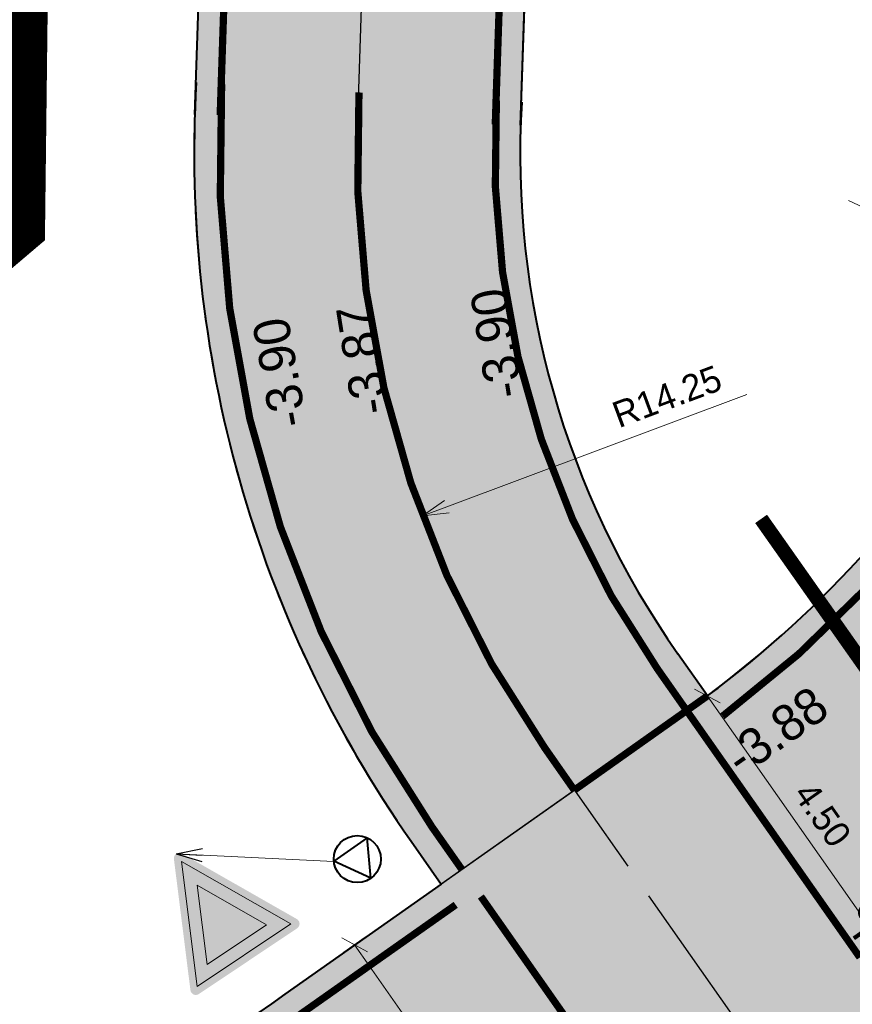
# Model space of a CAD drawing. Header units: metres. Extents: x 148316 to 148653, y 486436 to 486744.
# Tile 16 of 110: x 148400 to 148411, y 486568 to 486581. Entities that reach past the tile are written whole.
import ezdxf

# ---------------------------------------------------------------- set-up
doc = ezdxf.new("R2010")
doc.units = ezdxf.units.M
doc.header["$MEASUREMENT"] = 0
for name, pattern in [('1-1 (0.10)', [2, 1, -1]), ('assen', [2.5, 2, -0.5]), ('DASHED2', [0.375, 0.25, -0.125])]:
    doc.linetypes.add(name, pattern=pattern)
doc.layers.get('Defpoints').update_dxf_attribs({"color": 253, "lineweight": 13})
for name, color, linetype, lineweight in [('BWR-alg-assenplan', 92, 'assen', 30), ('BWR-nieuw-belijning-1-1 streep dik 100', 51, '1-1 (0.10)', 0), ('BWR-nieuw-belijning-haaietanden-050-050', 51, 'Continuous', 0), ('BWR-nieuw-belijning-kantstreep dik 100', 51, 'Continuous', 0), ('BWR-nieuw-straatmeubilair', 7, 'Continuous', 40), ('N-WE-KL-TRACE_MANTELBUIS-G', 5, 'DASHED2', 30), ('N-WE-VH-KANTVERHARDING-VARIANT 2', 30, 'Continuous', 0), ('N-WE-VW-VERKEERSTEKEN_BORD_B-S-100', 7, 'Continuous', 30), ('WVB-alg-werkgrens', 6, 'Continuous', 53), ('WVB-dim-terr-maatvoering 018', 7, 'Continuous', 13), ('WVB-pen-dik 035', 1, 'Continuous', 40), ('WVB-raster-20%', 254, 'Continuous', 30), ('WVB-tekst-dik 025', 1, 'Continuous', 30)]:
    doc.layers.add(name, color=color, linetype=linetype, lineweight=lineweight)
doc.layers.add('BWR-alg-raster boundary', color=151, linetype='Continuous', lineweight=13, plot=False)
doc.styles.add('1 200   0.18', font='WORKING.shx', dxfattribs={"height": 0.36})
doc.styles.add('1 200   0.25', font='WORKING.shx', dxfattribs={"height": 0.5})
doc.dimstyles.new('Note 1 200', dxfattribs={"dimtxt": 0.36, "dimasz": 0.36, "dimexe": 0.18, "dimexo": 0.0625, "dimgap": 0.18, "dimtad": 1, "dimzin": 0, "dimdsep": 46, "dimtxsty": '1 200   0.18', "dimblk": 'TerminatorOpen_0.5', "dimcen": 0, "dimclrd": 256, "dimclre": 256, "dimclrt": 1, "dimazin": 0, "dimtfac": 1, "dimtdec": 0, "dimtmove": 1, "dimatfit": 1, "dimldrblk": 'TerminatorOpen_0.5', "dimfxl": 0.18, "dimfxlon": 1, "dimfrac": 2, "dimtolj": 1, "dimtzin": 0, "dimlwd": -1, "dimlwe": -1, "dimarcsym": 0})
doc.dimstyles.new('TER 1 200', dxfattribs={"dimtxt": 0.36, "dimasz": 0.36, "dimexe": 0.18, "dimexo": 0.0625, "dimgap": 0.18, "dimtad": 1, "dimzin": 0, "dimdsep": 46, "dimtxsty": '1 200   0.18', "dimblk": 'TerminatorOpen_0.5', "dimcen": 0, "dimse1": 1, "dimse2": 1, "dimclrd": 256, "dimclre": 256, "dimclrt": 7, "dimazin": 0, "dimtfac": 1, "dimtdec": 0, "dimtmove": 1, "dimatfit": 1, "dimldrblk": 'TerminatorOpen_0.5', "dimfxl": 0.18, "dimfxlon": 1, "dimfrac": 2, "dimtolj": 1, "dimtzin": 0, "dimlwd": -1, "dimlwe": -1, "dimarcsym": 0})

# ---------------------------------------------------------------- blocks, each defined once
blk = doc.blocks.new('N-SVW-VERKEERSTEKEN_BORD_B06-SO')
at = {"linetype": 'Continuous', "true_color": 0xff0000}
for points in [[(-35.33, 31.3), (-2.68, -33.99, 0.284079), (0, -35.65), (0, -33.65, -0.284079), (-0.89, -33.09), (-33.54, 32.2, -0.557537), (-32.65, 33.65), (0, 33.65), (0, 35.65), (-32.65, 35.65, 0.557537)], [(0, -30.41), (-31.03, 31.65), (0, 31.65), (0, 24.65), (-19.7, 24.65), (0, -14.76)], [(0, -30.41), (0, -14.76), (19.7, 24.65), (0, 24.65), (0, 31.65), (31.03, 31.65)]]:
    blk.add_hatch(color=1, dxfattribs=at).paths.add_polyline_path(points)
at = {"linetype": 'Continuous'}
for points in [[(-0.89, -33.09, 0.284079), (0, -33.65), (0, -30.41), (-31.03, 31.65), (0, 31.65), (0, 33.65), (-32.65, 33.65, 0.557537), (-33.54, 32.2)], [(0, -30.41), (0, -33.65, 0.284079), (0.89, -33.09), (33.54, 32.2, 0.557537), (32.65, 33.65), (0, 33.65), (0, 31.65), (31.03, 31.65)], [(0, -14.76), (-19.7, 24.65), (19.7, 24.65)]]:
    blk.add_hatch(color=7, dxfattribs=at).paths.add_polyline_path(points)
at = {"linetype": 'Continuous', "true_color": 0xff0000, "extrusion": (0, 0, -1)}
blk.add_hatch(color=1, dxfattribs=at).paths.add_polyline_path([(0, 33.65), (-32.65, 33.65, 0.557537), (-33.54, 32.2), (-0.89, -33.09, 0.284079), (0, -33.65), (0, -35.65, -0.284079), (-2.68, -33.99), (-35.33, 31.3, -0.557537), (-32.65, 35.65), (0, 35.65)])
at = {"color": 7, "lineweight": 0}
for points in [[(-31.03, 31.65), (0, -30.41), (31.03, 31.65)], [(-19.7, 24.65), (0, -14.76), (19.7, 24.65)]]:
    blk.add_3dface(points, dxfattribs=at)
blk = doc.blocks.new('TerminatorOpen_0.5')
at = {"color": 0, "linetype": 'ByBlock', "lineweight": -2}
for q in [(-1, 0.25), (-1, 0), (-1, -0.25)]:
    blk.add_line((0, 0), q, dxfattribs=at)
blk = doc.blocks.new('*D24')
at = {"layer": 'Defpoints', "color": 0, "lineweight": 40, "transparency": 16777216}
for p in [(148400.15, 486584.188), (148413.693, 486577.741)]:
    blk.add_point(p, dxfattribs=at)
at = {"layer": 'WVB-dim-terr-maatvoering 018', "transparency": 16777216}
blk.add_line((148411.059, 486578.995), (148413.368, 486577.895), dxfattribs=at)
at = {"layer": 'WVB-dim-terr-maatvoering 018', "transparency": 16777216, "xscale": 0.36, "yscale": 0.36, "zscale": 0.36, "rotation": 334.5435099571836}
blk.add_blockref('TerminatorOpen_0.5', (148413.693, 486577.741), dxfattribs=at)
at = {"layer": 'WVB-dim-terr-maatvoering 018', "color": 7, "transparency": 16777216, "insert": (148412.143, 486578.877), "char_height": 0.36, "attachment_point": 5, "rotation": 334.5435, "style": '1 200   0.18'}
blk.add_mtext('\\A1;\\C7;R15.00', dxfattribs=at)
blk = doc.blocks.new('*D25')
at = {"layer": 'Defpoints', "color": 0, "lineweight": 40, "transparency": 16777216}
for p in [(148418.525, 486579.633), (148405.177, 486574.643)]:
    blk.add_point(p, dxfattribs=at)
at = {"layer": 'WVB-dim-terr-maatvoering 018', "transparency": 16777216}
blk.add_line((148409.653, 486576.316), (148405.514, 486574.769), dxfattribs=at)
at = {"layer": 'WVB-dim-terr-maatvoering 018', "transparency": 16777216, "xscale": 0.36, "yscale": 0.36, "zscale": 0.36, "rotation": 200.4977713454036}
blk.add_blockref('TerminatorOpen_0.5', (148405.177, 486574.643), dxfattribs=at)
at = {"layer": 'WVB-dim-terr-maatvoering 018', "color": 7, "transparency": 16777216, "insert": (148408.553, 486576.289), "char_height": 0.36, "attachment_point": 5, "rotation": 20.4978, "style": '1 200   0.18'}
blk.add_mtext('\\A1;\\C7;R14.25', dxfattribs=at)
blk = doc.blocks.new('_Oblique_0.5')
at = {"color": 0, "linetype": 'ByBlock', "lineweight": -2}
for p, q in [((0, 0), (-1, 0)), ((0.5, 0.25), (-0.5, -0.25))]:
    blk.add_line(p, q, dxfattribs=at)
blk = doc.blocks.new('*D49')
at = {"layer": 'Defpoints', "color": 0, "lineweight": 40, "transparency": 16777216}
for p in [(148405.434, 486569.563), (148406.827, 486565.038), (148406.246, 486564.63)]:
    blk.add_point(p, dxfattribs=at)
at = {"layer": 'WVB-dim-terr-maatvoering 018', "transparency": 16777216}
for p, q in [((148404.387, 486568.828), (148404.093, 486568.621)), ((148404.447, 486568.43), (148406.621, 486565.333)), ((148406.68, 486564.935), (148406.975, 486565.142))]:
    blk.add_line(p, q, dxfattribs=at)
at = {"layer": 'WVB-dim-terr-maatvoering 018', "transparency": 16777216, "xscale": 0.36, "yscale": 0.36, "zscale": 0.36}
for p, rotation in [((148404.24, 486568.724), 125.0669925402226), ((148406.827, 486565.038), 305.0669925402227)]:
    blk.add_blockref('_Oblique_0.5', p, dxfattribs=dict(at, rotation=rotation))
at = {"layer": 'WVB-dim-terr-maatvoering 018', "color": 7, "transparency": 16777216, "insert": (148405.828, 486567.088), "char_height": 0.36, "attachment_point": 5, "rotation": 305.067, "style": '1 200   0.18'}
blk.add_mtext('\\A1;\\C7;4.50', dxfattribs=at)
blk = doc.blocks.new('*D65')
at = {"layer": 'Defpoints', "color": 0, "lineweight": 40, "transparency": 16777216}
for p in [(148410.305, 486572.995), (148411.699, 486568.471), (148411.117, 486568.063)]:
    blk.add_point(p, dxfattribs=at)
at = {"layer": 'WVB-dim-terr-maatvoering 018', "transparency": 16777216}
for p, q in [((148409.258, 486572.26), (148408.964, 486572.054)), ((148409.318, 486571.862), (148411.492, 486568.766)), ((148411.551, 486568.368), (148411.846, 486568.574))]:
    blk.add_line(p, q, dxfattribs=at)
at = {"layer": 'WVB-dim-terr-maatvoering 018', "transparency": 16777216, "xscale": 0.36, "yscale": 0.36, "zscale": 0.36}
for p, rotation in [((148409.111, 486572.157), 125.0669925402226), ((148411.699, 486568.471), 305.0669925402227)]:
    blk.add_blockref('_Oblique_0.5', p, dxfattribs=dict(at, rotation=rotation))
at = {"layer": 'WVB-dim-terr-maatvoering 018', "color": 7, "transparency": 16777216, "insert": (148410.7, 486570.521), "char_height": 0.36, "attachment_point": 5, "rotation": 305.067, "style": '1 200   0.18'}
blk.add_mtext('\\A1;\\C7;4.50', dxfattribs=at)
blk = doc.blocks.new('RVVBOR')
at = {"layer": 'BWR-nieuw-straatmeubilair'}
for p, q in [((0, 0.325), (-0.281, -0.163)), ((0, 0.325), (0.282, -0.163)), ((-0.281, -0.163), (0.282, -0.163))]:
    blk.add_line(p, q, dxfattribs=at)
blk.add_circle((0, 0), 0.325, dxfattribs=at)

msp = doc.modelspace()

# ---------------------------------------------------------------- hatches: boundary and pattern name
at = {"layer": 'WVB-raster-20%', "linetype": 'Continuous'}
for points in [[(148457.906, 486592.827, 0.021073), (148456.903, 486592.058), (148452.048, 486587.999, 0.139792), (148447.425, 486581.193), (148424.83, 486565.13, 0.191737), (148416.196, 486563.065), (148412.047, 486560.142), (148407.147, 486556.806), (148406.971, 486556.686, -0.027007), (148397.522, 486551.001, -0.016184), (148394.616, 486549.578), (148394.095, 486549.343), (148392.268, 486552.917), (148393.685, 486553.573, 0.015285), (148396.2, 486554.83, 0.017834), (148402.241, 486558.366, 0.008095), (148404.896, 486560.112), (148409.743, 486563.424), (148408.026, 486565.87, -0.047885), (148394.071, 486557.936), (148393.302, 486557.591, 0.043594), (148371.076, 486545.205), (148373.465, 486546.983), (148374.321, 486547.647), (148375.169, 486548.323), (148376.007, 486549.011), (148376.836, 486549.709), (148377.655, 486550.419), (148378.465, 486551.139), (148379.264, 486551.87), (148380.094, 486552.651), (148380.913, 486553.443), (148381.721, 486554.247), (148382.518, 486555.062), (148383.302, 486555.889), (148384.075, 486556.726), (148384.836, 486557.574), (148385.483, 486558.248, -0.009902), (148390.823, 486560.851, 0.045028), (148403.275, 486568.042), (148408.788, 486571.925, 0.006632), (148409.11, 486572.158), (148409.11, 486572.158), (148409.11, 486572.158, 0.202715), (148415.022, 486582.235, -0.048395), (148415.718, 486585.246), (148417.412, 486582.847), (148417.789, 486583.069), (148423.126, 486586.637), (148426.536, 486588.971), (148429.464, 486590.008), (148433.363, 486591.389), (148433.991, 486591.612), (148434.254, 486591.713), (148434.511, 486591.83), (148434.761, 486591.961), (148435.002, 486592.105), (148435.197, 486592.236), (148438.974, 486594.902, 0.1587), (148446.075, 486597.09), (148465, 486610.421, 0.049781), (148480.023, 486623.416), (148480.64, 486624.068), (148495.611, 486634.642), (148482.637, 486620.941, -0.049781), (148467.073, 486607.478), (148451.278, 486596.351), (148444.737, 486591.744, 0.414213), (148444.496, 486590.351), (148444.916, 486589.754, 0.413982), (148446.309, 486589.512), (148437.641, 486583.411, 1.178334), (148425.534, 486574.897), (148418.657, 486570.064), (148417.427, 486569.129, 0.219668), (148417.276, 486569.953), (148416.7, 486570.771, 0.414214), (148415.306, 486571.012), (148411.699, 486568.471), (148413.422, 486566.015), (148414.885, 486567.046), (148417.076, 486564.021), (148428.229, 486571.946), (148429.434, 486572.794, 0.427631), (148438.302, 486579.037), (148455.433, 486591.091), (148457.567, 486592.589)], [(148406.532, 486580.032, 0.162752), (148408.703, 486572.738), (148409.11, 486572.158, -0.006632), (148408.788, 486571.925), (148405.434, 486569.563), (148405.02, 486570.153, -0.162752), (148402.034, 486580.182), (148402.136, 486583.232), (148406.634, 486583.114)]]:
    msp.add_hatch(color=256, dxfattribs=at).paths.add_polyline_path(points)

# ---------------------------------------------------------------- linework, layer by layer
at = {"layer": 'BWR-alg-assenplan'}
for p, q in [((148404.283, 486580.107), (148404.597, 486589.529)), ((148406.862, 486571.446), (148425.042, 486545.546))]:
    msp.add_line(p, q, dxfattribs=at)
msp.add_arc((148418.525, 486579.633), 14.25, 176.5695, 215.067, dxfattribs=at)
at = {"layer": 'BWR-alg-raster boundary', "ltscale": 0.1}
msp.add_line((148408.788, 486571.925), (148405.434, 486569.563), dxfattribs=at)
msp.add_arc((148400.15, 486584.188), 15, 305.1617, 306.6817, dxfattribs=at)
at = {"layer": 'BWR-nieuw-belijning-1-1 streep dik 100', "color": 7, "linetype": '1-1 (0.10)', "const_width": 0.1, "flags": 128}
for points in [[(148408.827, 486571.953), (148411.216, 486568.55)], [(148405.983, 486569.391), (148408.111, 486566.358)]]:
    msp.add_lwpolyline(points, dxfattribs=at)
at = {"layer": 'BWR-nieuw-belijning-haaietanden-050-050', "color": 7}
msp.add_line((148407.317, 486570.889), (148405.506, 486569.613), dxfattribs=at)
at = {"layer": 'BWR-nieuw-belijning-kantstreep dik 100', "color": 7, "const_width": 0.1, "flags": 128}
for points in [[(148402.384, 486580.171), (148402.698, 486589.593)], [(148406.182, 486580.044), (148406.496, 486589.466)], [(148408.824, 486571.957), (148408.417, 486572.537)], [(148407.273, 486570.859), (148409.11, 486572.158)], [(148406.862, 486571.446), (148407.273, 486570.859)], [(148405.306, 486570.354), (148405.721, 486569.764)], [(148405.636, 486569.276), (148403.477, 486567.756)]]:
    msp.add_lwpolyline(points, dxfattribs=at)
for points in [[(148409.319, 486571.878, 0.202715), (148415.369, 486582.189)], [(148402.404, 486580.599, 0.169575), (148405.306, 486570.354)], [(148404.3, 486580.485, 0.169575), (148406.862, 486571.446)], [(148406.197, 486580.372, 0.169575), (148408.417, 486572.537)]]:
    msp.add_lwpolyline(points, format="xyb", dxfattribs=at)
at = {"layer": 'N-WE-KL-TRACE_MANTELBUIS-G', "ltscale": 5, "const_width": 0.2, "flags": 128}
msp.add_lwpolyline([(148409.852, 486574.601), (148414.055, 486568.635)], dxfattribs=at)
at = {"layer": 'N-WE-VH-KANTVERHARDING-VARIANT 2'}
msp.add_line((148409.11, 486572.158), (148409.11, 486572.158), dxfattribs=at)
at = {"layer": 'WVB-alg-werkgrens', "const_width": 0.6, "flags": 128}
msp.add_lwpolyline([(148548.149, 486682.039), (148429.135, 486597.978), (148424.723, 486596.403), (148422.293, 486596.275), (148409.921, 486585.871), (148409.991, 486591.673), (148399.824, 486591.795), (148399.666, 486578.585), (148362.388, 486546.945)], dxfattribs=at)
at = {"layer": 'WVB-pen-dik 035', "ltscale": 0.1}
for p, q in [((148402.034, 486580.182), (148402.348, 486589.604)), ((148406.532, 486580.032), (148406.846, 486589.454)), ((148409.11, 486572.158), (148408.703, 486572.738)), ((148405.02, 486570.153), (148405.434, 486569.563)), ((148405.434, 486569.563), (148403.275, 486568.042))]:
    msp.add_line(p, q, dxfattribs=at)
for centre, radius, start, end in [((148400.15, 486584.188), 15, 306.6817, 352.5194), ((148418.525, 486579.633), 16.5, 176.5695, 215.067), ((148418.525, 486579.633), 12, 176.5695, 215.067)]:
    msp.add_arc(centre, radius, start, end, dxfattribs=at)
at = {"layer": 'WVB-pen-dik 035', "extrusion": (0, 0, -1)}
msp.add_arc((-148357.204, 486633.444), 80, 234.83825, 245.15095, dxfattribs=at)
at = {"layer": 'WVB-raster-20%', "linetype": 'Continuous', "flags": 128}
msp.add_lwpolyline([(148390.823, 486560.851, 0.045028), (148403.275, 486568.042), (148408.788, 486571.925, 0.006632), (148409.11, 486572.158), (148409.11, 486572.158), (148409.11, 486572.158, 0.202715), (148415.022, 486582.235, -0.048395), (148415.718, 486585.246), (148417.412, 486582.847), (148417.789, 486583.069), (148423.126, 486586.637), (148426.536, 486588.971), (148429.464, 486590.008), (148433.363, 486591.389), (148433.991, 486591.612), (148434.254, 486591.713), (148434.511, 486591.83), (148434.761, 486591.961), (148435.002, 486592.105), (148435.197, 486592.236), (148438.974, 486594.902, 0.1587), (148446.075, 486597.09), (148465, 486610.421, 0.049781)], format="xyb", dxfattribs=at)
msp.add_lwpolyline([(148406.532, 486580.032, 0.162752), (148408.703, 486572.738), (148409.11, 486572.158, -0.006632), (148408.788, 486571.925), (148405.434, 486569.563), (148405.02, 486570.153, -0.162752), (148402.034, 486580.182), (148402.136, 486583.232), (148406.634, 486583.114)], format="xyb", close=True, dxfattribs=at)

# ---------------------------------------------------------------- block references
at = {"layer": 'BWR-nieuw-straatmeubilair', "rotation": 215.3749828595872}
msp.add_blockref('RVVBOR', (148404.277, 486569.907), dxfattribs=at)
at = {"layer": 'N-WE-VW-VERKEERSTEKEN_BORD_B-S-100', "xscale": 0.025, "yscale": 0.025, "zscale": 0.025, "rotation": 213.7455512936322}
msp.add_blockref('N-SVW-VERKEERSTEKEN_BORD_B06-SO', (148402.273, 486569.24), dxfattribs=at)

# ---------------------------------------------------------------- texts
at = {"layer": 'WVB-tekst-dik 025', "linetype": 'Continuous', "char_height": 0.5, "attachment_point": 7, "line_spacing_factor": 0.6, "style": '1 200   0.25'}
for s, insert, rotation in [('-3.90', (148406.573, 486576.307), 99.1091), ('-3.87', (148404.722, 486576.082), 99.1091), ('-3.90', (148403.594, 486575.911), 100.3006), ('-3.88', (148409.584, 486571.028), 35.1617), ('-3.79', (148411.223, 486568.633), 35.1617)]:
    msp.add_mtext(s, dxfattribs=dict(at, insert=insert, rotation=rotation))

# ---------------------------------------------------------------- dimensions: what is measured, and where the dimension line sits
at = {"layer": 'WVB-dim-terr-maatvoering 018'}
for center, mpoint, picture, middle in [((148400.15, 486584.188), (148413.693, 486577.741), '*D24', (148411.988, 486578.552)), ((148418.525, 486579.633), (148405.177, 486574.643), '*D25', (148408.679, 486575.952))]:
    dim = msp.add_radius_dim(center=center, mpoint=mpoint, text='\\C7;<>', dimstyle='TER 1 200', override={"dimtdec": 2, "dimtmove": 1}, dxfattribs=at)
    dim.commit()
    dim.dimension.update_dxf_attribs({"geometry": picture, "text_midpoint": middle, "dimtype": 164})
for base, p1, p2, picture, middle in [((148411.699, 486568.471), (148410.305, 486572.995), (148411.117, 486568.063), '*D65', (148410.7, 486570.521)), ((148406.827, 486565.038), (148405.434, 486569.563), (148406.246, 486564.63), '*D49', (148405.828, 486567.088))]:
    dim = msp.add_linear_dim(base=base, p1=p1, p2=p2, angle=305.067, text='\\C7;<>', dimstyle='TER 1 200', override={"dimblk": '_Oblique_0.5', "dimse1": 0, "dimse2": 0, "dimtdec": 2, "dimtmove": 2}, dxfattribs=at)
    dim.commit()
    dim.dimension.update_dxf_attribs({"geometry": picture, "text_midpoint": middle})

# ---------------------------------------------------------------- leaders
msp.add_leader([(148401.777, 486569.981), (148403.953, 486569.876)], dimstyle='Note 1 200', override={"dimscale": 1, "dimclrd": 0}, dxfattribs=at)

doc.saveas('drawing.dxf')
